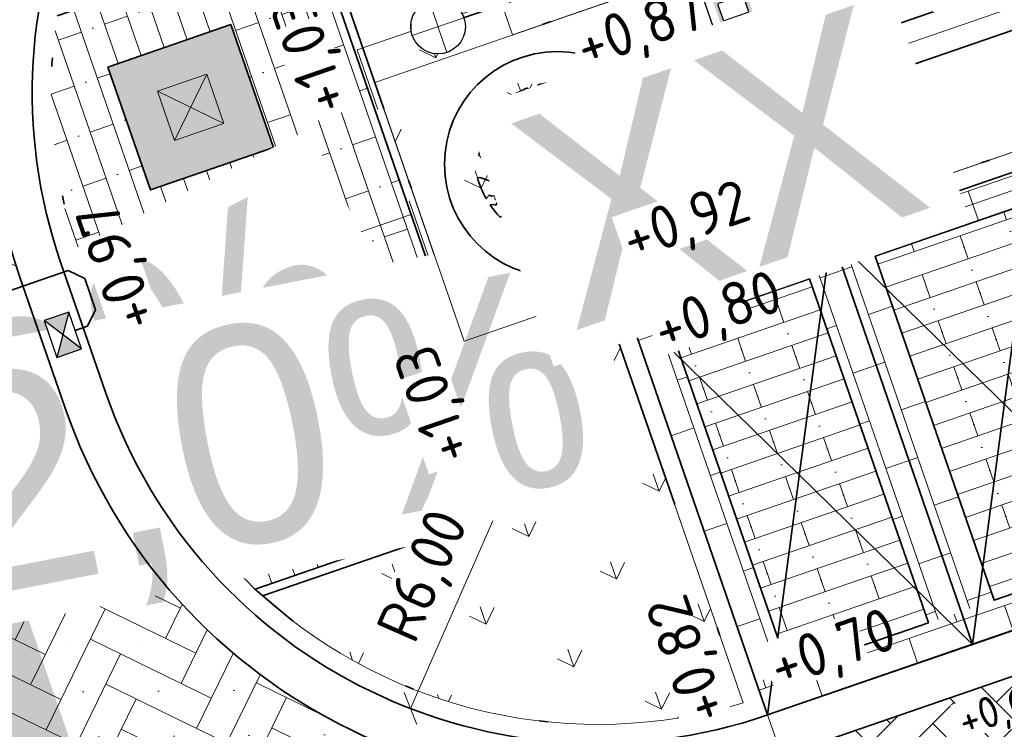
# Model space of a CAD drawing. Header units: metres. Extents: x 264779 to 275389, y 575281 to 580396.
# Tile 16 of 174: x 265244 to 265255, y 576946 to 576954. Entities that reach past the tile are written whole.
import ezdxf
from ezdxf.enums import TextEntityAlignment as Align
from ezdxf.lldxf.tags import DXFTag

# ---------------------------------------------------------------- set-up
doc = ezdxf.new("R2018")
doc.units = ezdxf.units.M
doc.set_wipeout_variables(frame=1)
for name, pattern in [('B-WE-RI-DRAINAGE_PVC_100-G', [20, 6, -2.5, 2, -2.5, 0, -2.5, 2, -2.5]), ('B-WE-RI-HWA_HUISAANSLUITING_PVC_125-G', [10, 3.25, -0.75, 1.25, -0.75, 1.25, -0.75, 1.25, -0.75]), ('B-WE-VH-KANTOPSLUITING_OPSLUITBAND_[AFMETINGEN1]-G', [10, 5.5, -0.875, 0, -0.875, 1, -0.875, 0, -0.875]), ('B-WE-VH-KANTOPSLUITING_TROTTOIRBAND_RWS_[AFMETINGEN1]-G', [10, 2.5, -1.5, 0, -1.5, 0, -1.5, 0, -1.5, 0, -1.5]), ('DASHED', [19.05, 12.7, -6.35]), ('HIDDEN', [9.525, 6.35, -3.175])]:
    doc.linetypes.add(name, pattern=pattern)
for name, color, linetype, lineweight, true_color in [('B-WE-KL-TRACE-A', 9, 'Continuous', 13, 0x808080), ('N-GV-GR-BOOM-S', 7, 'Continuous', 35, 0x00a500), ('N-GV-GR-GRAS_BERMKRUIDENMENGSEL-A', 7, 'Continuous', 18, 0x00a500), ('N-OI-KL-MANTELBUIS_PVC-G', 1, 'MANTELBUIS-PVC', 35, 0xff0000), ('N-OI-RI-BELUCHTINGSDRAINAGE_PVC_160-G', 3, 'B-WE-RI-DRAINAGE_PVC_160-G', 35, 0x00ff00), ('N-OI-RI-HWA_DRAINPUT-S', 3, 'Continuous', 25, 0x00ff00), ('N-OI-RI-HWA_KOLKAANSLUITING_PVC_160-G', 150, 'B-WE-RI-HWA_HUISAANSLUITING_PVC_125-G', 35, 0x007fff), ('N-OI-RI-PLANTSLEUFDRAINAGE_PVC_100-G', 3, 'B-WE-RI-DRAINAGE_PVC_100-G', 35, 0x00ff00), ('N-WE-GR-HAAG_03-G', 3, 'B-WE-GR-HAAG_03-G', 35, 0x00ff00), ('N-WE-RI-HWA_KOLK-S', 150, 'Continuous', 25, 0x007fff), ('N-WE-VH-VERHARDING_STRAATBAKSTEEN_DIKFORMAAT_HALF_PAARS-BRUIN-A', 7, 'Continuous', 18, 0x66332b), ('N-WE-VH-VERHARDING_STRAATBAKSTEEN_DIKFORMAAT_HALF_ROOD-PAARS -A', 7, 'Continuous', 18, 0xa45729), ('N-WE-VH-VERHARDING_STRAATBAKSTEEN_DIKFORMAAT_KEPER-ROOD-PAARS-A', 7, 'Continuous', 18, 0xa45729), ('N-WE-VH-VERHARDING_STRAATBAKSTEEN_WAALFORMAAT_HALF_PAARS-BRUIN-A', 7, 'Continuous', 18, 0x66332b)]:
    doc.layers.add(name, color=color, linetype=linetype, lineweight=lineweight, true_color=true_color)
for name, color, linetype, lineweight in [('B-WE-VH-VERHARDING_BETONSTRAATSTEEN_DIKFORMAAT_KEPER-A', 252, 'Continuous', 9), ('B-XX-AL-HOOGTELABEL-T25', 252, 'Continuous', 9), ('N-WA-RI-DETAIL1-G', 1, 'HIDDEN', 18), ('N-WE-IE-MEUBILAIR_WEGMEUBILAIR_LAADPAAL-S', 7, 'Continuous', 25), ('N-WE-IE-STRAAT MEUBILAIR-G', 7, 'Continuous', 18), ('N-WE-KL-TRACE-A', 7, 'Continuous', 25), ('N-WE-KL-TRACE-G', 7, 'DASHED', 35), ('N-WE-OG-TOPOGRAFIE-G', 7, 'Continuous', 35), ('N-WE-VH-GOOT_SBS-G', 40, 'Continuous', 35), ('N-WE-VH-KANTOPSLUITING_OPSLUITBAND_100x200-G', 60, 'B-WE-VH-KANTOPSLUITING_OPSLUITBAND_[AFMETINGEN1]-G', 35), ('N-WE-VH-KANTOPSLUITING_TROTTOIRBAND_RWS_110-220x250-G', 60, 'B-WE-VH-KANTOPSLUITING_TROTTOIRBAND_RWS_[AFMETINGEN1]-G', 35), ('N-WE-VH-VERHARDING_STRAATBAKSTEEN_DIKFORMAAT_HALF-G', 40, 'Continuous', 35), ('N-WE-VH-VERHARDING_STRAATBAKSTEEN_DIKFORMAAT_KEPER-G', 40, 'Continuous', 35), ('N-WE-VH-VERHARDING_STRAATBAKSTEEN_WAALFORMAAT_HALF-G', 40, 'Continuous', 35), ('N-XX-AL-HOOGTELABEL-T25-M', 7, 'Continuous', 25), ('X-XX-AL-AANPIJLING-T25', 7, 'Continuous', 25), ('X-XX-AL-VERKANTING_DAKPROFIEL-S', 7, 'Continuous', 25)]:
    doc.layers.add(name, color=color, linetype=linetype, lineweight=lineweight)
doc.layers.add('N-PV-VH-VERHARDING_BETON-A', color=7, linetype='Continuous', lineweight=18, true_color=0xcccccc, transparency=0.6)
doc.layers.add('X-XX-AL-HULPLAAG-G', color=6, linetype='Continuous', lineweight=18, plot=False)
doc.styles.add('NLCS-ISO-ANNOTATIVE-T25', font='NLCS-ISO.ttf', dxfattribs={"height": 2.5})
doc.styles.add('NLCS-ISO-M1000-T25', font='NLCS-ISO.ttf', dxfattribs={"height": 2.5})
doc.styles.get("Standard").update_dxf_attribs({"font": 'arial.ttf'})
doc.styles.add('TEKST VOOR LINE', font='NLCS-ISO.ttf', dxfattribs={"height": 1})
doc.linetypes.add('B-WE-GR-HAAG_03-G', pattern='A,7,[145,NLCS.shx,S=0.5,R=0,X=0,Y=0],-1,[145,NLCS.shx,S=0.5,R=0,X=0,Y=0],-1,[145,NLCS.shx,S=0.5,R=0,X=0,Y=0],-1', length=10)
doc.linetypes.add('B-WE-RI-DRAINAGE_PVC_160-G', pattern='A,10.25,-3,[160,NLCS.shx,S=0.25,R=0,X=0,Y=0],-3.5,["o",Standard,S=1,R=0,X=-0.35,Y=-0.35],-3.25', length=20)
tags = doc.linetypes.add('MANTELBUIS-PVC', pattern='A,2.10896,-0.32,["PVC",TEKST VOOR LINE,S=1,R=0,X=0,Y=-0.5],-2.72,2.10896', length=7.25792).pattern_tags.tags
tags[6] = DXFTag(74, 10)
doc.dimstyles.new('NLCS-ANNOTATIVE-T25-SCHRAP', dxfattribs={"dimtxt": 2.5, "dimasz": 1.4, "dimexe": 2, "dimexo": 2, "dimgap": 0.7, "dimtad": 1, "dimzin": 0, "dimtxsty": 'NLCS-ISO-ANNOTATIVE-T25', "dimblk": 'OBLIQUE', "dimcen": 2.5, "dimdle": 2, "dimclrd": 256, "dimclre": 256, "dimclrt": 256, "dimadec": 1, "dimazin": 0, "dimtfac": 1, "dimtofl": 0, "dimtmove": 1, "dimatfit": 0, "dimldrblk": 'OBLIQUE', "dimfxl": 2, "dimfxlon": 1, "dimtfillclr": 256, "dimtolj": 1, "dimtzin": 0, "dimlwd": 18, "dimlwe": 18, "dimarcsym": 0})
pattern_1 = [(243.94852576, (71648.1353, 116879.18004), (0.1782353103, -0.51914757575), [1.5525, -0.77625]), (153.94852576, (71649.18137, 116878.66867), (0.1782353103, -0.51914757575), [1.5525, -0.77625]), (243.94852576, (71647.8835, 116878.2231), (0.1782353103, -0.51914757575), [0, -2.32875]), (243.94852576, (71648.5731, 116878.75), (0.1782353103, -0.51914757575), [0, -2.32875])]
pattern_2 = [(19.04055235, (53997.98127, 115705.99896), (-0.09175423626, 0.2658622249), []), (109.04055235, (53999.0447, 115706.366), (-1.0634488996, -0.367016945), [0.28125, -0.28125]), (109.04055235, (53998.4212, 115706.4483), (-1.0634488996, -0.367016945), [0.28125, -0.28125]), (19.04055235, (53998.4671, 115706.3154), (-0.1835084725, 0.5317244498), [0, -0.5625, 0, 0, 0]), (19.04055235, (53998.37536, 115706.58126), (-0.1835084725, 0.5317244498), [0, -0.5625, 0, 0, 0])]
pattern_3 = [(199.04055235, (71639.8288, 117003.1843), (-0.910738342, -0.9301973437), [0.388125, -0.388125]), (289.04055235, (71639.8288, 117003.1843), (0.36688987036, 0.12662084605), [])]
pattern_4 = [(109.04055237, (71639.8288, 117003.1843), (-0.930197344, 0.91073834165), [0.388125, -0.388125]), (199.040552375, (71639.8288, 117003.1843), (0.1266208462, -0.3668898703), [])]

# ---------------------------------------------------------------- blocks, each defined once
blk = doc.blocks.new('Laapaal')
blk.add_wipeout([(-2.5, 2.5), (2.5, 2.5), (2.5, -2.5), (-2.5, -2.5)]).dxf.layer = 'N-WE-IE-MEUBILAIR_WEGMEUBILAIR_LAADPAAL-S'
at = {"layer": 'N-WE-IE-MEUBILAIR_WEGMEUBILAIR_LAADPAAL-S'}
h = blk.add_hatch(color=256, dxfattribs=at)
h.dxf.hatch_style = 1
h.paths.add_polyline_path([(-1.968, 0.554), (-0.149, 0.554, 0.414214), (-0.074, 0.629), (-0.074, 1.931, 0.414214), (-0.149, 2.005), (-1.968, 2.005, 0.414214), (-2.042, 1.931), (-2.042, 0.629, 0.414214)])
h.paths.add_polyline_path([(-0.338, 0.762), (-1.779, 0.762, -0.414214), (-1.835, 0.818), (-1.835, 1.742, -0.414214), (-1.779, 1.798), (-0.338, 1.798, -0.414214), (-0.282, 1.742), (-0.282, 0.818, -0.414214)], flags=16)
h = blk.add_hatch(color=256, dxfattribs=at)
h.dxf.hatch_style = 1
h.paths.add_polyline_path([(-0.074, 0.269, 0.414214), (-0.149, 0.344), (-1.968, 0.344, 0.414214), (-2.042, 0.269), (-2.042, -1.931, 0.414214), (-1.968, -2.006), (-0.149, -2.006, 0.414214), (-0.074, -1.931)])
h.paths.add_polyline_path([(-1.39, -1.498), (-1.108, -1.498), (-1.663, -1.77), (-1.729, -1.178), (-1.529, -1.424), (-1.171, -0.795), (-1.492, -0.828), (-0.973, 0.173), (-0.453, 0.173), (-0.97, -0.497), (-0.552, -0.449)], flags=16)
h = blk.add_hatch(color=256, dxfattribs=at)
h.dxf.hatch_style = 1
h.paths.add_polyline_path([(0.229, -1.072), (0.74, -1.072), (0.74, -1.23), (0.912, -1.23), (0.912, -0.225), (0.74, -0.225), (0.74, -0.383), (0.227, -0.383, 0.414214), (0.171, -0.439, 0.60122), (0.227, -0.521), (0.741, -0.521), (0.741, -0.935), (0.229, -0.935, 0.414214), (0.172, -0.991, 0.596637)])
h = blk.add_hatch(color=256, dxfattribs=at)
h.dxf.hatch_style = 1
h.paths.add_polyline_path([(0.964, -1.176), (1.569, -1.005), (1.569, -0.794), (1.798, -0.794, -0.414214), (1.985, -0.981), (1.985, -1.988), (2.138, -1.988), (2.138, -0.92, 0.38994), (1.898, -0.66), (1.569, -0.66), (1.569, -0.452), (0.964, -0.278)])
blk.add_lwpolyline([(2.5, 2.5), (-2.5, 2.5), (-2.5, -2.5), (2.5, -2.5), (2.5, 2.5)], close=True, dxfattribs=at)
blk.add_lwpolyline([(-0.338, 0.762), (-1.779, 0.762, -0.414214), (-1.835, 0.818), (-1.835, 1.742, -0.414214), (-1.779, 1.798), (-0.338, 1.798, -0.414214), (-0.282, 1.742), (-0.282, 0.818, -0.414214), (-0.338, 0.762)], format="xyb", close=True, dxfattribs=at)
blk = doc.blocks.new('_Oblique')
at = {"color": 0, "linetype": 'ByBlock', "lineweight": -2}
blk.add_line((-0.5, -0.5), (0.5, 0.5), dxfattribs=at)
blk = doc.blocks.new('*D78')
at = {"layer": 'Defpoints', "color": 0, "transparency": 16777216}
for p in [(265244.499, 576956.411), (265249.688, 576953.399)]:
    blk.add_point(p, dxfattribs=at)
at = {"layer": 'X-XX-AL-AANPIJLING-T25', "lineweight": 18, "transparency": 16777216}
blk.add_line((265246.544, 576955.224), (265244.499, 576956.411), dxfattribs=at)
at = {"layer": 'X-XX-AL-AANPIJLING-T25', "lineweight": 18, "transparency": 16777216, "xscale": 0.28, "yscale": 0.28, "zscale": 0.28, "rotation": 149.8641560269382}
blk.add_blockref('_Oblique', (265244.499, 576956.411), dxfattribs=at)
at = {"layer": 'X-XX-AL-AANPIJLING-T25', "transparency": 16777216, "insert": (265245.984, 576956.058), "char_height": 0.5, "attachment_point": 5, "rotation": 329.8642, "style": 'NLCS-ISO-ANNOTATIVE-T25', "bg_fill": 3, "box_fill_scale": 1.1, "bg_fill_color": 256, "bg_fill_true_color": 13158600, "bg_fill_transparency": 0}
blk.add_mtext('\\A1;R6,00', dxfattribs=at)
blk = doc.blocks.new('*D79')
at = {"layer": 'Defpoints', "color": 0, "transparency": 16777216}
for p in [(265250.458, 576951.785), (265248.049, 576946.29)]:
    blk.add_point(p, dxfattribs=at)
at = {"layer": 'X-XX-AL-AANPIJLING-T25', "lineweight": 18, "transparency": 16777216}
blk.add_line((265248.998, 576948.456), (265248.049, 576946.29), dxfattribs=at)
at = {"layer": 'X-XX-AL-AANPIJLING-T25', "lineweight": 18, "transparency": 16777216, "xscale": 0.28, "yscale": 0.28, "zscale": 0.28, "rotation": 246.3218488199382}
blk.add_blockref('_Oblique', (265248.049, 576946.29), dxfattribs=at)
at = {"layer": 'X-XX-AL-AANPIJLING-T25', "transparency": 16777216, "insert": (265248.233, 576947.806), "char_height": 0.5, "attachment_point": 5, "rotation": 66.3218, "style": 'NLCS-ISO-ANNOTATIVE-T25', "bg_fill": 3, "box_fill_scale": 1.1, "bg_fill_color": 256, "bg_fill_true_color": 13158600, "bg_fill_transparency": 0}
blk.add_mtext('\\A1;R6,00', dxfattribs=at)
blk = doc.blocks.new('*U93')
h = blk.add_hatch(color=256)
h.dxf.hatch_style = 1
h.paths.add_polyline_path([(-3.654, 10.64), (0, 0), (3.654, -10.64), (2.364, 0.812)])
at = {"flags": 128}
blk.add_lwpolyline([(-3.654, 10.64), (0, 0), (3.654, -10.64), (2.364, 0.812)], close=True, dxfattribs=at)
at = {"lineweight": 30}
for tag, rotation, flags, p in [('HELLING_2', 296.9534, 50, (1.764, 10.719)), ('HELLING', 280.9534, 43, (6.609, -1.233))]:
    blk.add_attdef(tag, text='', height=2.5, rotation=rotation, dxfattribs=dict(at, flags=flags)).set_placement(p, align=Align.TOP_LEFT)
blk = doc.blocks.new('BOOM')
blk.add_lwpolyline([(0.399, 4.344), (0.407, 4.354), (0.414, 4.362), (0.422, 4.369), (0.429, 4.376), (0.436, 4.383), (0.442, 4.39), (0.449, 4.397), (0.456, 4.406), (0.462, 4.416), (0.468, 4.428), (0.473, 4.442), (0.476, 4.459), (0.477, 4.479), (0.475, 4.504), (0.469, 4.533), (0.438, 4.642, -0.52938), (0.488, 4.701, -0.087139), (2.045, 4.264, -0.372341), (2.106, 4.124), (2.17, 3.798), (2.01, 3.638), (1.837, 3.675), (1.629, 3.519), (1.709, 3.321), (1.923, 3.252), (2.5, 3.385), (2.641, 3.307), (2.627, 3.183), (2.496, 3.102), (2.376, 2.712), (2.529, 2.462), (2.921, 3.086, -0.504641), (3.14, 2.895, 0.331948), (3.267, 2.693, 0.282008), (3.681, 2.769), (3.648, 2.752, -0.512156), (3.838, 2.751, -0.16076), (4.697, -0.052), (4.589, -0.156), (4.588, -0.271), (4.483, -0.29), (4.496, -0.404), (4.332, -0.351), (4.282, -0.479), (4.484, -0.613), (4.548, -0.664), (4.659, -0.552, -0.106371), (4.002, -2.407), (3.416, -2.029), (3.308, -2.104), (3.238, -1.793), (3.03, -1.543), (2.788, -1.545), (2.793, -1.835), (2.61, -2.469), (2.637, -2.59), (2.771, -2.609), (3.623, -2.935, -0.236298), (-0.208, -4.622, 0.159625), (-0.32, -4.398, 0.350802), (-0.29, -4.175, -0.504641), (-0.553, -4.05), (-0.489, -3.845), (-0.597, -3.653), (-0.739, -3.667), (-0.76, -3.821), (-0.868, -3.883), (-0.996, -3.785), (-1.106, -3.204), (-1.19, -3.12), (-1.403, -3.126), (-1.462, -3.379), (-1.549, -3.406), (-1.631, -3.617), (-1.847, -3.501, 0.733583), (-1.768, -3.663, -0.861625), (-1.724, -3.806, 0.279978), (-1.884, -4.05), (-1.877, -4.059, -0.827056), (-2.036, -4.225, -0.116774), (-3.828, -2.357), (-3.793, -2.35), (-3.765, -2.342), (-3.742, -2.333), (-3.724, -2.324), (-3.71, -2.313), (-3.7, -2.303), (-3.692, -2.292), (-3.474, -2.014), (-3.469, -2.004), (-3.465, -1.994), (-3.462, -1.985), (-3.459, -1.976), (-3.456, -1.967), (-3.452, -1.957), (-3.449, -1.946), (-3.444, -1.935), (-3.438, -1.923), (-3.431, -1.909), (-3.424, -1.895), (-3.416, -1.881), (-3.408, -1.866), (-3.401, -1.851), (-3.395, -1.836), (-3.389, -1.821), (-3.385, -1.806), (-3.381, -1.792), (-3.38, -1.779), (-3.379, -1.766), (-3.38, -1.755), (-3.382, -1.745), (-3.385, -1.737), (-3.389, -1.731), (-3.395, -1.726), (-3.402, -1.723), (-3.41, -1.722), (-3.419, -1.721), (-3.428, -1.72), (-3.438, -1.719), (-3.449, -1.717), (-3.459, -1.715), (-3.47, -1.711), (-3.481, -1.706), (-3.493, -1.699), (-3.504, -1.692), (-3.516, -1.684), (-3.528, -1.675), (-3.54, -1.665), (-3.552, -1.656), (-3.565, -1.646), (-3.577, -1.635), (-3.59, -1.625), (-3.602, -1.614), (-3.826, -1.87), (-3.837, -1.858), (-3.847, -1.844), (-3.857, -1.83), (-3.865, -1.814), (-3.876, -1.799), (-3.89, -1.786), (-3.911, -1.778), (-3.94, -1.774), (-3.982, -1.778), (-4.037, -1.791), (-4.109, -1.814, -0.040997), (-4.417, -0.947), (-4.257, -0.975), (-4.114, -1.066), (-4.038, -0.997), (-3.947, -0.855), (-4.035, -0.721), (-3.986, -0.523), (-4.167, -0.508), (-4.289, -0.39), (-4.51, -0.535, -0.05814), (-4.599, 0.764), (-4.473, 0.74), (-3.963, 0.336), (-3.743, 0.412), (-2.884, 0.639), (-2.811, 0.922), (-3.143, 1.054), (-3.194, 1.163), (-3.8, 1.46), (-3.813, 1.631), (-4.018, 1.804), (-4.101, 1.973), (-3.961, 2.193), (-3.649, 2.242), (-3.365, 2.427), (-3.362, 2.619), (-3.539, 2.827), (-3.492, 2.915), (-3.562, 3.052, -0.13428), (-1.534, 4.458, -0.541727), (-1.472, 4.41), (-1.482, 4.277), (-1.48, 4.209), (-1.471, 4.156), (-1.456, 4.117), (-1.437, 4.088), (-1.415, 4.066), (-1.393, 4.05), (-1.371, 4.035), (-1.351, 4.019), (-1.333, 4.003), (-1.317, 3.988), (-1.301, 3.973), (-1.287, 3.96), (-1.272, 3.949), (-1.257, 3.942), (-1.242, 3.938), (-1.226, 3.939), (-1.209, 3.943), (-1.192, 3.95), (-1.173, 3.959), (-1.155, 3.969), (-1.136, 3.98), (-1.116, 3.989), (-1.097, 3.997), (-1.077, 4.003), (-1.057, 4.008), (-1.038, 4.011), (-1.019, 4.013), (-1.001, 4.016), (-0.983, 4.019), (-0.966, 4.024), (-0.95, 4.031), (-0.935, 4.04), (-0.922, 4.051), (-0.909, 4.064), (-0.897, 4.079), (-0.888, 3.987), (-0.867, 3.963), (-0.769, 3.797), (-0.563, 3.684), (-0.855, 4.156), (-0.849, 4.171), (-0.845, 4.184), (-0.844, 4.198), (-0.844, 4.212), (-0.848, 4.225), (-0.854, 4.239), (-0.865, 4.253), (-0.878, 4.268), (-0.896, 4.284), (-0.917, 4.303), (-0.941, 4.325), (-0.968, 4.351), (-0.998, 4.383), (-1.03, 4.421), (-1.106, 4.519, -0.543104), (-1.08, 4.593, -0.046766), (-0.216, 4.718, -0.385168), (-0.167, 4.678), (-0.14, 4.501), (-0.127, 4.446), (-0.112, 4.407), (-0.096, 4.382), (-0.079, 4.368), (-0.061, 4.361), (-0.043, 4.358), (-0.025, 4.357), (-0.008, 4.355), (0.009, 4.352), (0.025, 4.348), (0.041, 4.343), (0.056, 4.337), (0.071, 4.33), (0.086, 4.324), (0.1, 4.317), (0.114, 4.31), (0.128, 4.304), (0.141, 4.297), (0.154, 4.29), (0.166, 4.283), (0.177, 4.276), (0.186, 4.268), (0.195, 4.26), (0.202, 4.252), (0.208, 4.243), (0.213, 4.234), (0.218, 4.226), (0.223, 4.219), (0.228, 4.213), (0.233, 4.208), (0.24, 4.205), (0.248, 4.203), (0.256, 4.204), (0.266, 4.207), (0.276, 4.211), (0.287, 4.217), (0.298, 4.225), (0.31, 4.234), (0.321, 4.244), (0.332, 4.256), (0.342, 4.269), (0.353, 4.282), (0.363, 4.295), (0.372, 4.309), (0.381, 4.321), (0.39, 4.333)], format="xyb", close=True)
blk.add_circle((0, 0), 0.138)
at = {"lineweight": 30, "flags": 104}
blk.add_attdef('01', text='', height=1.8, dxfattribs=at).set_placement((-2.447, 3.094), align=Align.TOP_LEFT)
blk = doc.blocks.new('*U97')
blk.add_wipeout([(-1.125, 0.75), (1.125, 0.75), (1.125, -0.75), (-1.125, -0.75)])
h = blk.add_hatch(color=256)
h.dxf.hatch_style = 1
h.paths.add_polyline_path([(0, 0), (-1.125, 0.75), (-1.125, -0.75)])
h.paths.add_polyline_path([(1.125, -0.75), (1.125, 0.75), (0, 0)])
for p, q in [((-1.125, -0.75), (1.125, 0.75)), ((1.125, -0.75), (-1.125, 0.75))]:
    blk.add_line(p, q)
at = {"flags": 128}
blk.add_lwpolyline([(-1.125, -0.75), (1.125, -0.75), (1.125, 0.75), (-1.125, 0.75)], close=True, dxfattribs=at)
blk = doc.blocks.new('N-SRI-HWA_DRAINPUT_01-SO')
at = {"ltscale": 0.99999}
blk.add_wipeout([(0, 0.1575), (-0.0631, 0.1443), (-0.1005, 0.1213), (-0.1342, 0.0825), (-0.1548, 0.0292), (-0.1548, 0), (-0.1484, -0.0527), (-0.1245, -0.0965), (-0.1013, -0.1206), (-0.0489, -0.1497), (0, -0.1575), (0.0298, -0.1547), (0.0862, -0.1318), (0.1344, -0.0821), (0.1518, -0.0419), (0.1575, 0), (0.1518, 0.0421), (0.1261, 0.0944), (0.0945, 0.126), (0.0519, 0.1487), (0.0275, 0.1551)], dxfattribs=at)
at = {"lineweight": 18, "ltscale": 0.99999, "flags": 128}
for points in [[(0, 0.1575), (0, -0.1575)], [(0.1575, 0), (-0.1575, 0)]]:
    blk.add_lwpolyline(points, dxfattribs=at)
at = {"ltscale": 0.99999}
blk.add_circle((0, 0), 0.1575, dxfattribs=at)

msp = doc.modelspace()

# ---------------------------------------------------------------- hatches: boundary and pattern name
at = {"layer": 'B-WE-KL-TRACE-A'}
h = msp.add_hatch(dxfattribs=at)
h.set_pattern_fill('DOTS', color=256, scale=0.5)
h.set_pattern_definition([(0, (265713.50372, 576754.34745), (0.079375, 0.15875), [0, -0.15875])])
h.paths.add_polyline_path([(265257.497, 576901.576), (265280.092, 576836.285), (265298.31, 576783.268), (265291.791, 576781.392), (265239.384, 576934.357), (265222.655, 576983.209), (265230.7, 576979.939), (265245.297, 576937.421), (265245.427, 576937.04)])
h.paths.add_polyline_path([(265223.141, 576984.793), (265219.917, 576993.606), (265211.971, 577028.584), (265210.547, 577042.097), (265222.786, 577002.989), (265229.989, 576982.009)])
h.paths.add_polyline_path([(265207.488, 577055.376), (265208.876, 577042.208), (265202.774, 577069.069)])
h.paths.add_polyline_path([(265194.59, 577097.909), (265209.11, 577055.736), (265209.669, 577050.426), (265224.354, 577003.504), (265246.856, 576937.963), (265259.058, 576902.111), (265281.655, 576836.813), (265331.28, 576692.401), (265402.247, 576711.023), (265417.831, 576715.057), (265434.246, 576719.393), (265450.777, 576723.65), (265466.98, 576727.876), (265483.558, 576732.243), (265517.748, 576741.103), (265533.987, 576745.376), (265551.26, 576749.845), (265566.674, 576753.911), (265582.241, 576757.871), (265589.311, 576759.685), (265591.043, 576760.329), (265486.412, 577064.17), (265488.303, 577064.821), (265593.602, 576759.04), (265591.727, 576758.343), (265591.58, 576758.769), (265589.803, 576758.108), (265582.65, 576756.272), (265567.088, 576752.314), (265551.677, 576748.248), (265534.403, 576743.779), (265518.165, 576739.506), (265483.975, 576730.646), (265467.398, 576726.28), (265451.191, 576722.053), (265434.662, 576717.796), (265418.248, 576713.46), (265402.664, 576709.426), (265330.216, 576690.416), (265298.846, 576781.706), (265290.739, 576779.372), (265237.824, 576933.823), (265212.508, 577007.744), (265210.34, 577028.314), (265197.8, 577083.516), (265193.03, 577097.371)])
at = {"layer": 'B-WE-VH-VERHARDING_BETONSTRAATSTEEN_DIKFORMAAT_KEPER-A'}
h = msp.add_hatch(dxfattribs=at)
h.set_pattern_fill('AVH-BSS_DIKFORMAAT_ELLEBOOG', color=256, scale=25, angle=44.95, pattern_type=2)
h.set_pattern_definition([(44.95, (17846.70104, 118.8533), (0.00042577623, 0.48790349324), [1.38, -0.69]), (314.95, (17845.96982, 119.5858), (0.00042577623, 0.48790349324), [1.38, -0.69])])
h.paths.add_polyline_path([(265245.188, 576940.383), (265245.904, 576938.306), (265245.996, 576938.338), (265254.659, 576941.3), (265258.676, 576942.663), (265257.047, 576947.371), (265252.33, 576945.743), (265253.224, 576943.129)])
at = {"layer": 'N-GV-GR-GRAS_BERMKRUIDENMENGSEL-A'}
h = msp.add_hatch(dxfattribs=at)
h.set_pattern_fill('AGR-KRUIDEN', color=256, scale=0.5625, pattern_type=2)
h.set_pattern_definition([(109.0885258, (229946.4539, 679547.0011), (-1.011904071, 0.491604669), [0.2109375, -1.380052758]), (64.0885258, (229946.4539, 679547.0011), (-1.011904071, 0.491604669), [0.2109375, -0.9140625]), (154.0885258, (229946.4539, 679547.0011), (-0.491604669, -1.011904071), [0.2109375, -0.9140625])])
edge = h.paths.add_edge_path()
edge.add_arc((265250.21, 576951.888), 5.781, 228.019, 286.8458)
edge.add_line((265251.886, 576946.355), (265250.256, 576951.078))
edge.add_line((265250.256, 576951.078), (265253.764, 576952.288))
edge.add_arc((265240.602, 576948.724), 13.637, 15.1521, 28.4747)
edge.add_line((265252.588, 576955.225), (265249.225, 576954.065))
edge.add_line((265249.225, 576954.065), (265247.595, 576958.787))
edge.add_arc((265249.688, 576953.399), 5.78, 111.2219, 170.0608)
edge.add_line((265243.994, 576954.397), (265246.978, 576955.427))
edge.add_line((265246.978, 576955.427), (265247.059, 576955.19))
edge.add_line((265247.059, 576955.19), (265249.327, 576948.62))
edge.add_line((265249.327, 576948.62), (265246.343, 576947.591))
at = {"layer": 'N-PV-VH-VERHARDING_BETON-A', "transparency": 33554687}
h = msp.add_hatch(color=256, dxfattribs=at)
h.dxf.hatch_style = 1
h.paths.add_polyline_path([(265246.631, 576952.292), (265245.214, 576951.802), (265245.703, 576950.385), (265247.121, 576950.874)])
h.paths.add_polyline_path([(265245.978, 576954.183), (265244.561, 576953.693), (265245.05, 576952.275), (265246.468, 576952.765)])
h.paths.add_polyline_path([(265247.284, 576950.402), (265245.866, 576949.912), (265246.356, 576948.494), (265247.774, 576948.984)])
at = {"layer": 'N-WE-KL-TRACE-A'}
h = msp.add_hatch(dxfattribs=at)
h.set_pattern_fill('DOTS', color=256, scale=0.5, angle=-0.069)
h.set_pattern_definition([(19.019479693, (53607.36198, 115305.85214), (0.02330677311, 0.175950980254), [0, -0.15875])])
h.paths.add_polyline_path([(265327.755, 576975.274), (265328.284, 576973.732), (265330.649, 576974.544), (265330.811, 576974.071), (265328.447, 576973.259), (265331.026, 576965.75), (265333.39, 576966.562), (265333.553, 576966.089), (265330.715, 576965.115), (265327.282, 576975.112), (265302.25, 576966.515), (265296.331, 576983.937), (265248.543, 576967.444), (265253.844, 576952.084), (265253.371, 576951.921), (265248.07, 576967.281), (265234.364, 576962.551), (265234.2, 576963.023), (265259.96, 576971.913), (265257.072, 576980.279), (265257.545, 576980.442), (265260.432, 576972.076), (265286.9, 576981.211), (265284.013, 576989.577), (265284.486, 576989.74), (265287.373, 576981.374), (265296.17, 576984.41), (265285.353, 577016.246), (265286.915, 577016.777), (265303.28, 576968.613), (265380.151, 576995.012), (265363.785, 577042.669), (265365.346, 577043.205), (265374.891, 577015.41), (265455.352, 577043.041), (265455.888, 577041.481), (265375.427, 577013.849), (265382.777, 576992.446), (265464.49, 577020.508), (265464.652, 577020.035), (265462.288, 577019.223), (265464.867, 577011.713), (265467.231, 577012.525), (265467.393, 577012.052), (265464.556, 577011.078), (265461.815, 577019.06), (265382.94, 576991.973), (265393.03, 576962.587), (265427.338, 576974.369), (265424.627, 576982.267), (265426.188, 576982.803), (265428.899, 576974.905), (265473.51, 576990.225), (265474.05, 576988.666), (265393.566, 576961.027), (265400.927, 576939.596), (265399.367, 576939.06), (265392.005, 576960.491), (265390.587, 576960.004), (265390.051, 576961.564), (265391.47, 576962.051), (265380.687, 576993.452), (265356.28, 576985.07), (265359.713, 576975.073), (265356.876, 576974.099), (265356.713, 576974.571), (265359.078, 576975.383), (265356.499, 576982.893), (265354.134, 576982.081), (265353.972, 576982.554), (265356.336, 576983.366), (265355.807, 576984.907)])
at = {"layer": 'N-WE-VH-VERHARDING_STRAATBAKSTEEN_DIKFORMAAT_HALF_PAARS-BRUIN-A'}
h = msp.add_hatch(dxfattribs=at)
h.set_pattern_fill('AVH-SBS_DIKFORMAAT_HALFST', color=256, scale=28.125, angle=359.952, pattern_type=2)
h.set_pattern_definition(pattern_2)
h.paths.add_polyline_path([(265255.014, 576952.065), (265253.407, 576951.51), (265254.778, 576947.54), (265256.385, 576948.095)])
h = msp.add_hatch(dxfattribs=at)
h.set_pattern_fill('AVH-SBS_DIKFORMAAT_HALFST', color=256, scale=28.125, angle=359.952, pattern_type=2)
h.set_pattern_definition(pattern_2)
h.paths.add_polyline_path([(265252.651, 576951.249), (265251.044, 576950.695), (265252.414, 576946.724), (265254.021, 576947.279)])
at = {"layer": 'N-WE-VH-VERHARDING_STRAATBAKSTEEN_DIKFORMAAT_HALF_ROOD-PAARS -A'}
h = msp.add_hatch(dxfattribs=at)
h.set_pattern_fill('AVH-BSS_DIKFORMAAT_HALFST', color=256, scale=28.125, angle=89.952, pattern_type=2)
h.set_pattern_definition(pattern_4)
h.paths.add_polyline_path([(265252.899, 576951.758), (265253.029, 576951.38), (265255.392, 576952.195), (265255.262, 576952.573)])
h = msp.add_hatch(dxfattribs=at)
h.set_pattern_fill('AVH-BSS_DIKFORMAAT_HALFST', color=256, scale=28.125, angle=89.952, pattern_type=2)
h.set_pattern_definition(pattern_4)
h.paths.add_polyline_path([(265253.029, 576951.38), (265252.899, 576951.758), (265250.535, 576950.942), (265250.666, 576950.564)])
h = msp.add_hatch(dxfattribs=at)
h.set_pattern_fill('AVH-BSS_DIKFORMAAT_HALFST', color=256, scale=28.125, angle=179.952, pattern_type=2)
h.set_pattern_definition(pattern_3)
h.paths.add_polyline_path([(265254.399, 576947.409), (265254.778, 576947.54), (265253.407, 576951.51), (265253.029, 576951.38)])
h = msp.add_hatch(dxfattribs=at)
h.set_pattern_fill('AVH-BSS_DIKFORMAAT_HALFST', color=256, scale=28.125, angle=179.952, pattern_type=2)
h.set_pattern_definition(pattern_3)
h.paths.add_polyline_path([(265253.029, 576951.38), (265252.651, 576951.249), (265254.021, 576947.279), (265254.399, 576947.409)])
h = msp.add_hatch(dxfattribs=at)
h.set_pattern_fill('AVH-BSS_DIKFORMAAT_HALFST', color=256, scale=28.125, angle=179.952, pattern_type=2)
h.set_pattern_definition(pattern_3)
h.paths.add_polyline_path([(265251.044, 576950.695), (265250.666, 576950.564), (265252.036, 576946.594), (265252.414, 576946.724)])
h = msp.add_hatch(dxfattribs=at)
h.set_pattern_fill('AVH-BSS_DIKFORMAAT_HALFST', color=256, scale=28.125, angle=89.952, pattern_type=2)
h.set_pattern_definition(pattern_4)
h.paths.add_polyline_path([(265256.763, 576948.225), (265256.893, 576947.847), (265254.53, 576947.031), (265254.399, 576947.409)])
h = msp.add_hatch(dxfattribs=at)
h.set_pattern_fill('AVH-BSS_DIKFORMAAT_HALFST', color=256, scale=28.125, angle=89.952, pattern_type=2)
h.set_pattern_definition(pattern_4)
h.paths.add_polyline_path([(265254.399, 576947.409), (265254.53, 576947.031), (265252.167, 576946.216), (265252.036, 576946.594)])
at = {"layer": 'N-WE-VH-VERHARDING_STRAATBAKSTEEN_DIKFORMAAT_KEPER-ROOD-PAARS-A'}
h = msp.add_hatch(dxfattribs=at)
h.set_pattern_fill('AVH-SBS_DIKFORMAAT_KEPER', color=256, scale=28.125, angle=224.86, pattern_type=2)
h.set_pattern_definition(pattern_1)
h.paths.add_polyline_path([(265239.289, 576949.811), (265243.543, 576951.279, -0.199452), (265243.849, 576956.257), (265238.48, 576959.052), (265235.552, 576960.638)])
h = msp.add_hatch(dxfattribs=at)
h.set_pattern_fill('AVH-SBS_DIKFORMAAT_KEPER', color=256, scale=28.125, angle=224.86, pattern_type=2)
h.set_pattern_definition(pattern_1)
edge = h.paths.add_edge_path()
edge.add_line((265244.243, 576949.309), (265239.942, 576947.92))
edge.add_line((265239.942, 576947.92), (265241.925, 576942.175))
edge.add_line((265241.925, 576942.175), (265252.33, 576945.743))
edge.add_arc((265250.209, 576951.887), 6.5, 203.3724, 289.0395, ccw=False)
at = {"layer": 'N-WE-VH-VERHARDING_STRAATBAKSTEEN_WAALFORMAAT_HALF_PAARS-BRUIN-A'}
h = msp.add_hatch(dxfattribs=at)
h.set_pattern_fill('AVH-SBS_WAALFORMAAT_HALFST', color=256, scale=28.125, angle=89.9618, pattern_type=2)
h.set_pattern_definition([(109.05027882, (53525.52326, 115542.34207), (-0.26584664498, -0.0917993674), []), (199.05027882, (53525.1561, 115543.4055), (0.3671974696, -1.06338658), [0.28125, -0.28125]), (199.05027882, (53525.0738, 115542.782), (0.3671974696, -1.06338658), [0.28125, -0.28125]), (109.05027882, (53525.20674, 115542.82786), (-0.53169328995, -0.1835987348), [0, -1.125, 0, 0, 0]), (109.05027882, (53524.7573, 115543.26775), (-0.53169328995, -0.1835987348), [0, -1.125, 0, 0, 0])])
h.paths.add_polyline_path([(265247.121, 576950.874), (265245.703, 576950.385), (265245.214, 576951.802), (265246.631, 576952.292)], flags=16)
h.paths.add_polyline_path([(265247.284, 576950.402), (265247.774, 576948.984), (265246.356, 576948.494), (265245.866, 576949.912)], flags=16)
h.paths.add_polyline_path([(265246.468, 576952.765), (265245.05, 576952.275), (265244.561, 576953.693), (265245.978, 576954.183)], flags=16)
edge = h.paths.add_edge_path()
edge.add_arc((265249.688, 576953.399), 5.78, 171.1879, 199.0406)
edge.add_line((265244.224, 576951.514), (265244.745, 576950.002))
edge.add_arc((265250.21, 576951.888), 5.781, 199.0462, 226.8922)
edge.add_line((265246.26, 576947.668), (265249.2, 576948.682))
edge.add_line((265249.2, 576948.682), (265246.916, 576955.299))
edge.add_line((265246.916, 576955.299), (265243.976, 576954.285))

# ---------------------------------------------------------------- linework, layer by layer
at = {"layer": 'N-OI-KL-MANTELBUIS_PVC-G', "flags": 128}
for points in [[(265248.497, 576967.27), (265253.423, 576952.997)], [(265248.214, 576967.172), (265253.14, 576952.899)]]:
    msp.add_lwpolyline(points, dxfattribs=at)
at = {"layer": 'N-WA-RI-DETAIL1-G', "ltscale": 0.35, "flags": 128}
msp.add_lwpolyline([(265293.64, 576965.606), (265292.335, 576969.387), (265247.434, 576953.891), (265248.739, 576950.11)], close=True, dxfattribs=at)
at = {"layer": 'N-WE-GR-HAAG_03-G', "flags": 128}
msp.add_lwpolyline([(265291.415, 576966.689), (265291.252, 576967.162), (265249.659, 576952.808), (265249.822, 576952.335)], close=True, dxfattribs=at)
at = {"layer": 'N-WE-IE-STRAAT MEUBILAIR-G', "flags": 128}
for points in [[(265245.133, 576953.415), (265245.329, 576952.847), (265245.896, 576953.043), (265245.7, 576953.61)], [(265245.786, 576951.524), (265245.982, 576950.957), (265246.549, 576951.153), (265246.353, 576951.72)], [(265246.439, 576949.634), (265246.634, 576949.066), (265247.202, 576949.262), (265247.006, 576949.829)]]:
    msp.add_lwpolyline(points, close=True, dxfattribs=at)
for points in [[(265245.7, 576953.61), (265245.329, 576952.847)], [(265245.133, 576953.415), (265245.896, 576953.043)], [(265246.353, 576951.72), (265245.982, 576950.957)], [(265245.786, 576951.524), (265246.549, 576951.153)], [(265247.006, 576949.829), (265246.634, 576949.066)], [(265246.439, 576949.634), (265247.202, 576949.262)]]:
    msp.add_lwpolyline(points, dxfattribs=at)
at = {"layer": 'N-WE-KL-TRACE-G', "ltscale": 0.1}
msp.add_lwpolyline([(265296.331, 576983.937), (265248.543, 576967.444), (265253.844, 576952.084), (265253.371, 576951.921), (265248.07, 576967.281), (265234.364, 576962.551), (265234.2, 576963.023), (265259.96, 576971.913), (265257.072, 576980.279), (265257.545, 576980.442), (265260.432, 576972.076), (265286.9, 576981.211)], dxfattribs=at)
at = {"layer": 'N-WE-OG-TOPOGRAFIE-G', "ltscale": 0.1}
for points in [[(265245.978, 576954.183), (265244.561, 576953.693), (265245.05, 576952.275), (265246.468, 576952.765)], [(265246.631, 576952.292), (265245.214, 576951.802), (265245.703, 576950.385), (265247.121, 576950.874)], [(265247.284, 576950.402), (265245.866, 576949.912), (265246.356, 576948.494), (265247.774, 576948.984)]]:
    msp.add_lwpolyline(points, close=True, dxfattribs=at)
for points in [[(265254.53, 576947.031), (265255.262, 576952.573), (265252.899, 576951.758), (265256.893, 576947.847)], [(265252.167, 576946.216), (265252.899, 576951.758), (265250.535, 576950.942), (265254.53, 576947.031)]]:
    msp.add_lwpolyline(points, dxfattribs=at)
at = {"layer": 'N-WE-VH-KANTOPSLUITING_OPSLUITBAND_100x200-G', "flags": 128}
msp.add_lwpolyline([(265243.994, 576954.397), (265246.978, 576955.427), (265249.327, 576948.62), (265246.343, 576947.591)], dxfattribs=at)
at = {"layer": 'N-WE-VH-KANTOPSLUITING_TROTTOIRBAND_RWS_110-220x250-G', "ltscale": 0.99999, "flags": 128}
msp.add_lwpolyline([(265294.996, 576969.007, 0.415601), (265287.637, 576972.611), (265285.821, 576971.984), (265287.453, 576967.258), (265249.225, 576954.065), (265247.595, 576958.787, 0.403106), (265244.224, 576951.514), (265244.745, 576950.002, 0.40301), (265251.886, 576946.355), (265250.256, 576951.078), (265288.483, 576964.271), (265290.115, 576959.544), (265290.115, 576959.544), (265291.921, 576960.168, 0.412833), (265295.508, 576967.491)], format="xyb", close=True, dxfattribs=at)
at = {"layer": 'N-WE-VH-VERHARDING_STRAATBAKSTEEN_DIKFORMAAT_HALF-G', "flags": 128}
for points in [[(265256.893, 576947.847), (265254.53, 576947.031), (265252.899, 576951.758), (265255.262, 576952.573)], [(265256.385, 576948.095), (265254.778, 576947.54), (265253.407, 576951.51), (265255.014, 576952.065)], [(265254.53, 576947.031), (265252.167, 576946.216), (265250.535, 576950.942), (265252.899, 576951.758)], [(265254.021, 576947.279), (265252.414, 576946.724), (265251.044, 576950.695), (265252.651, 576951.249)]]:
    msp.add_lwpolyline(points, close=True, dxfattribs=at)
at = {"layer": 'N-WE-VH-VERHARDING_STRAATBAKSTEEN_WAALFORMAAT_HALF-G', "flags": 128}
msp.add_lwpolyline([(265243.976, 576954.285), (265246.916, 576955.299), (265249.2, 576948.682), (265246.26, 576947.668)], dxfattribs=at)
at = {"layer": 'X-XX-AL-HULPLAAG-G'}
for p, q in [((265249.741, 576952.571), (265297.005, 576968.883)), ((265244.277, 576950.686), (265248.058, 576951.991)), ((265243.804, 576950.523), (265244.277, 576950.686)), ((265244.196, 576949.388), (265239.942, 576947.92)), ((265252.167, 576946.216), (265253.961, 576941.017))]:
    msp.add_line(p, q, dxfattribs=at)
msp.add_lwpolyline([(265243.994, 576954.397), (265246.978, 576955.427), (265249.327, 576948.62), (265246.343, 576947.591, 0.26247), (265251.886, 576946.355), (265250.256, 576951.078), (265288.483, 576964.271), (265290.115, 576959.544), (265291.921, 576960.168, 0.412833), (265295.508, 576967.491), (265294.996, 576969.007, 0.415601), (265287.637, 576972.611), (265285.821, 576971.984), (265287.453, 576967.258), (265249.225, 576954.065), (265247.595, 576958.787, 0.262527)], format="xyb", close=True, dxfattribs=at)
at = {"layer": 'X-XX-AL-HULPLAAG-G', "flags": 128}
msp.add_lwpolyline([(265244.277, 576950.686), (265239.078, 576948.892)], dxfattribs=at)

# ---------------------------------------------------------------- block references
at = {"layer": 'X-XX-AL-VERKANTING_DAKPROFIEL-S'}
ref = msp.add_blockref('*U93', (265242.069, 576948.654), dxfattribs=dict(at, xscale=0.2000000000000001, yscale=0.2000000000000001, zscale=0.2000000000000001, rotation=90.08715321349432))
lines = msp.add_mtext('2,0%', dxfattribs={"layer": '0', "insert": (265239.924, 576949.004), "char_height": 2.5, "attachment_point": 1, "rotation": 27.0406, "bg_fill": 3, "box_fill_scale": 1.15, "bg_fill_color": 256, "bg_fill_transparency": 0})
ref.add_attrib('HELLING_2', '', (265239.924, 576949.004)).embed_mtext(lines)
lines = msp.add_mtext('2,0%', dxfattribs={"layer": '0', "insert": (265242.313, 576949.976), "char_height": 2.5, "attachment_point": 1, "rotation": 11.0406, "bg_fill": 3, "box_fill_scale": 1.15, "bg_fill_color": 256, "bg_fill_transparency": 0})
ref.add_attrib('HELLING', '', (265242.313, 576949.976)).embed_mtext(lines)

# ---------------------------------------------------------------- next in the draw order: block references
at = {"layer": 'N-WE-IE-MEUBILAIR_WEGMEUBILAIR_LAADPAAL-S', "xscale": -0.2, "yscale": 0.2, "zscale": 0.2, "rotation": 199.0405523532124}
msp.add_blockref('Laapaal', (265251.888, 576954.687), dxfattribs=at)

# ---------------------------------------------------------------- next in the draw order: linework, layer by layer
at = {"layer": 'N-WE-VH-GOOT_SBS-G', "flags": 128}
for points in [[(265296.19, 576967.723, -0.412833), (265292.156, 576959.487), (265252.33, 576945.743, -0.414208), (265244.065, 576949.767), (265243.543, 576951.279, -0.414214), (265247.567, 576959.544), (265287.402, 576973.292, -0.415601), (265295.677, 576969.239)], [(265295.717, 576967.562, -0.412833), (265291.993, 576959.96), (265252.167, 576946.216, -0.414208), (265244.538, 576949.93), (265244.016, 576951.442, -0.414214), (265247.73, 576959.071), (265287.566, 576972.819, -0.415601), (265295.204, 576969.078), (265295.204, 576969.078)]]:
    msp.add_lwpolyline(points, format="xyb", close=True, dxfattribs=at)
at = {"layer": 'N-WE-VH-VERHARDING_STRAATBAKSTEEN_DIKFORMAAT_KEPER-G', "flags": 128}
msp.add_lwpolyline([(265284.115, 577017.247), (265281.278, 577016.272), (265291.304, 576986.771, -0.412828), (265287.27, 576978.535), (265235.538, 576960.681), (265241.925, 576942.175), (265252.33, 576945.743, -0.414208), (265244.065, 576949.767), (265243.543, 576951.279, -0.414214), (265247.567, 576959.544), (265287.402, 576973.292, -0.415601), (265295.677, 576969.239), (265296.19, 576967.723, -0.412833), (265292.156, 576959.487), (265290.919, 576959.06), (265292.663, 576953.983), (265295.361, 576946.31, -0.415015), (265300.322, 576956.495), (265300.159, 576956.968), (265332.832, 576968.189), (265331.37, 576972.445), (265308.855, 576964.713, -0.415155), (265300.59, 576968.769)], format="xyb", close=True, dxfattribs=at)

# ---------------------------------------------------------------- next in the draw order: block references
at = {"layer": 'N-WE-IE-MEUBILAIR_WEGMEUBILAIR_LAADPAAL-S', "xscale": 0.2, "yscale": 0.2, "zscale": 0.2, "rotation": 19.04055234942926}
msp.add_blockref('Laapaal', (265252.736, 576952.23), dxfattribs=at)
at = {"layer": 'N-WE-RI-HWA_KOLK-S', "xscale": 0.2, "yscale": 0.2, "zscale": 0.2, "rotation": 109.040552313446}
msp.add_blockref('*U97', (265244.04, 576950.604), dxfattribs=at)

# ---------------------------------------------------------------- next in the draw order: texts
at = {"layer": 'B-XX-AL-HOOGTELABEL-T25', "insert": (265254.321, 576946.305), "char_height": 0.36, "width": 0.36, "attachment_point": 1, "rotation": 19, "style": 'NLCS-ISO-ANNOTATIVE-T25', "bg_fill": 3, "box_fill_scale": 1.1, "bg_fill_color": 256, "bg_fill_transparency": 0}
msp.add_mtext('+0,67', dxfattribs=at)
at = {"layer": 'N-XX-AL-HOOGTELABEL-T25-M', "char_height": 0.5, "width": 1.04288, "attachment_point": 1, "style": 'NLCS-ISO-M1000-T25', "bg_fill": 3, "box_fill_scale": 1.1, "bg_fill_color": 256, "bg_fill_transparency": 0}
for s, insert, rotation in [('+0,82', (265251.237, 576946.063), 109.0885), ('+0,70', (265252.136, 576946.995), 18.9534)]:
    msp.add_mtext(s, dxfattribs=dict(at, insert=insert, rotation=rotation))

# ---------------------------------------------------------------- next in the draw order: dimensions: what is measured, and where the dimension line sits
at = {"layer": 'X-XX-AL-AANPIJLING-T25'}
for center, mpoint, picture, middle in [((265249.688, 576953.399), (265244.499, 576956.411), '*D78', (265245.763, 576955.677)), ((265250.458, 576951.785), (265248.049, 576946.29), '*D79', (265248.636, 576947.629))]:
    dim = msp.add_radius_dim(center=center, mpoint=mpoint, dimstyle='NLCS-ANNOTATIVE-T25-SCHRAP', override={"dimtfill": 1}, dxfattribs=at)
    dim.commit()
    dim.dimension.update_dxf_attribs({"geometry": picture, "text_midpoint": middle, "dimtype": 164})

# ---------------------------------------------------------------- next in the draw order: linework, layer by layer
at = {"layer": 'N-OI-RI-BELUCHTINGSDRAINAGE_PVC_160-G'}
msp.add_circle((265249.741, 576952.571), 1.3, dxfattribs=at)
at = {"layer": 'N-OI-RI-HWA_KOLKAANSLUITING_PVC_160-G', "flags": 128}
msp.add_lwpolyline([(265243.147, 576951.015), (265244.102, 576951.345), (265244.293, 576951.252), (265244.417, 576950.893), (265244.324, 576950.702), (265244.182, 576950.653)], dxfattribs=at)
at = {"layer": 'N-OI-RI-PLANTSLEUFDRAINAGE_PVC_100-G', "flags": 128}
msp.add_lwpolyline([(265248.367, 576954.16), (265293.268, 576969.656)], dxfattribs=at)
at = {"layer": 'X-XX-AL-HULPLAAG-G', "flags": 128}
msp.add_lwpolyline([(265294.728, 576969.769), (265295.759, 576966.781), (265248.668, 576950.53), (265247.637, 576953.517)], close=True, dxfattribs=at)

# ---------------------------------------------------------------- next in the draw order: block references
at = {"layer": 'N-GV-GR-BOOM-S'}
ref = msp.add_blockref('BOOM', (265249.741, 576952.571), dxfattribs=dict(at, xscale=0.2, yscale=0.2, zscale=0.2, rotation=19.0885257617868))
lines = msp.add_mtext('XX', dxfattribs={"layer": '0', "insert": (265249.076, 576952.996), "char_height": 2.5, "attachment_point": 1, "rotation": 19.0885, "bg_fill": 3, "box_fill_scale": 1.125, "bg_fill_color": 256, "bg_fill_transparency": 0})
ref.add_attrib('01', '', (265249.076, 576952.996)).embed_mtext(lines)

# ---------------------------------------------------------------- next in the draw order: texts
at = {"layer": 'N-XX-AL-HOOGTELABEL-T25-M', "insert": (265246.869, 576953.09), "char_height": 0.5, "width": 1.04288, "attachment_point": 1, "rotation": 109.0885, "style": 'NLCS-ISO-M1000-T25', "bg_fill": 3, "box_fill_scale": 1.1, "bg_fill_color": 256, "bg_fill_transparency": 0}
msp.add_mtext('+1,03', dxfattribs=at)

# ---------------------------------------------------------------- next in the draw order: block references
at = {"layer": 'N-OI-RI-HWA_DRAINPUT-S', "linetype": 'Continuous', "xscale": 2, "yscale": 2, "zscale": 2, "rotation": 19.0885257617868}
msp.add_blockref('N-SRI-HWA_DRAINPUT_01-SO', (265248.367, 576954.16), dxfattribs=at)

# ---------------------------------------------------------------- next in the draw order: texts
at = {"layer": 'N-XX-AL-HOOGTELABEL-T25-M', "char_height": 0.5, "width": 1.04288, "attachment_point": 1, "style": 'NLCS-ISO-M1000-T25', "bg_fill": 3, "box_fill_scale": 1.1, "bg_fill_color": 256, "bg_fill_transparency": 0}
for s, insert, rotation in [('+0,87', (265249.9, 576954.149), 18.9534), ('+0,92', (265250.433, 576951.93), 18.9534), ('+0,97', (265244.661, 576950.594), 109.0885), ('+0,80', (265250.795, 576950.883), 18.9534), ('+1,03', (265248.293, 576949.056), 109.0885)]:
    msp.add_mtext(s, dxfattribs=dict(at, insert=insert, rotation=rotation))

doc.saveas('drawing.dxf')
